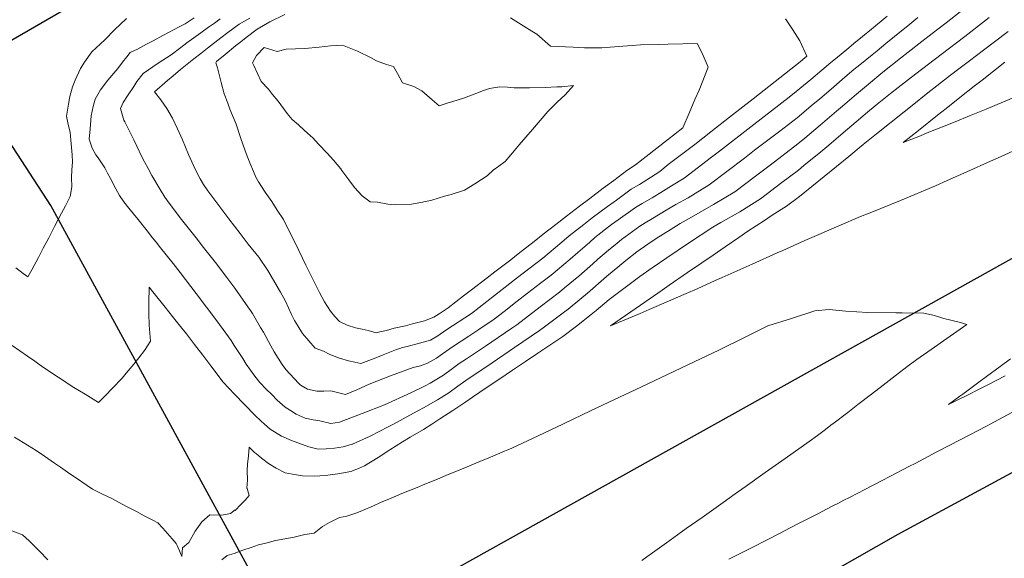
# Model space of a CAD drawing. Header units: inches. Extents: x 11351264 to 11356330, y 6702313 to 6706468.
# Tile 122 of 160: x 11354518 to 11354862, y 6704953 to 6705141. Entities that reach past the tile are written whole.
import ezdxf

# ---------------------------------------------------------------- set-up
doc = ezdxf.new("R2010")
doc.units = ezdxf.units.IN
doc.header["$MEASUREMENT"] = 0
doc.layers.add('Shumate_Contours_clip1', color=7, linetype='Continuous', lineweight=0)
doc.layers.add('Shumate_Streets_clip1', color=7, linetype='Continuous')

msp = doc.modelspace()

# ---------------------------------------------------------------- linework, layer by layer
at = {"layer": 'Shumate_Contours_clip1'}
for points, elevation in [([(11354848.29, 6705145.42), (11354841.8, 6705140.34), (11354836.95, 6705136.6), (11354833.29, 6705133.78), (11354828.49, 6705130.08), (11354825.83, 6705127.93), (11354819.74, 6705123.06), (11354814.66, 6705118.93), (11354810.45, 6705115.39), (11354805.58, 6705111.23), (11354803.54, 6705109.48), (11354797.79, 6705104.49), (11354792.42, 6705100.03), (11354789.99, 6705098.02), (11354780.33, 6705090.61), (11354775.16, 6705086.72), (11354767.92, 6705081.21), (11354760.52, 6705076.76), (11354752.8, 6705072.39), (11354748.87, 6705070.17), (11354745.34, 6705067.96), (11354740.51, 6705064.94), (11354737.55, 6705062.93), (11354733.79, 6705060.25), (11354729.87, 6705057.21), (11354727.74, 6705055.45), (11354723.14, 6705051.57), (11354716.48, 6705045.8), (11354713.8, 6705043.63), (11354709.71, 6705040.24), (11354708.03, 6705038.95), (11354701.44, 6705033.99), (11354699.78, 6705032.7), (11354691.02, 6705026.77), (11354683.21, 6705021.49), (11354673.97, 6705015.31), (11354671.24, 6705013.28), (11354668, 6705010.93), (11354664.14, 6705008.53), (11354659.44, 6705005.8), (11354657.22, 6705004.62), (11354653.15, 6705002.39), (11354648.7, 6705000), (11354646.86, 6704999.01), (11354640.57, 6704995.81), (11354634.35, 6704993.01), (11354634.29, 6704992.98), (11354631.07, 6704992.03), (11354628.07, 6704991.57), (11354625.21, 6704991.38), (11354622.38, 6704991.24), (11354619.08, 6704992.1), (11354613.11, 6704994.23), (11354609.57, 6704995.8), (11354605.6, 6704998.21), (11354603.64, 6705000), (11354602.36, 6705001.16), (11354600.4, 6705003.01), (11354596.66, 6705006.82), (11354593.13, 6705010.52), (11354591.21, 6705012.55), (11354589.15, 6705014.71), (11354584.94, 6705020.33), (11354582.08, 6705024.08), (11354579.21, 6705027.83), (11354576.33, 6705031.56), (11354574.78, 6705033.5), (11354572.74, 6705036.05), (11354571.48, 6705037.68), (11354568.91, 6705040.88), (11354565.04, 6705045.72), (11354563.33, 6705047.85), (11354563.21, 6705042.36), (11354563.24, 6705038.51), (11354563.34, 6705034.65), (11354563.86, 6705029.03), (11354561.66, 6705025.8), (11354559.7, 6705023.23), (11354557.96, 6705020.94), (11354555.32, 6705017.77), (11354553.92, 6705016.09), (11354550.58, 6705012.59), (11354548.01, 6705009.91), (11354545.65, 6705007.59), (11354541.02, 6705010.42), (11354536.99, 6705012.86), (11354531.52, 6705016.43), (11354526.12, 6705020.06), (11354523.35, 6705021.97), (11354520.79, 6705023.74), (11354515.53, 6705027.49)], 1422), ([(11354856.83, 6705142.15), (11354855.23, 6705140.9), (11354848.33, 6705135.57), (11354840.05, 6705129.31), (11354831.18, 6705122.53), (11354825.05, 6705117.76), (11354822.35, 6705115.63), (11354817.74, 6705111.91), (11354813.65, 6705108.52), (11354811.83, 6705106.98), (11354805.86, 6705101.86), (11354800.78, 6705097.51), (11354798.06, 6705095.22), (11354792.13, 6705090.39), (11354790.26, 6705088.85), (11354784.43, 6705084.45), (11354776.89, 6705078.75), (11354769.72, 6705074.23), (11354763.1, 6705070.5), (11354760.26, 6705068.89), (11354751.75, 6705063.3), (11354744.25, 6705058.15), (11354739.14, 6705054.66), (11354734.82, 6705051.67), (11354726.83, 6705045.63), (11354724.08, 6705043.62), (11354719.51, 6705039.74), (11354717.18, 6705037.84), (11354712.68, 6705034.31), (11354707.86, 6705030.69), (11354704, 6705028.09), (11354699.09, 6705024.76), (11354694.78, 6705021.87), (11354690.3, 6705018.84), (11354685.55, 6705015.65), (11354681.48, 6705012.92), (11354676.32, 6705009.46), (11354673.97, 6705007.76), (11354669.45, 6705004.78), (11354664.89, 6705001.82), (11354662.09, 6705000), (11354659.16, 6704998.1), (11354654.55, 6704995.38), (11354651.88, 6704993.83), (11354647.4, 6704990.95), (11354643.3, 6704988.33), (11354638.63, 6704985.39), (11354636.46, 6704984.53), (11354633.76, 6704983.45), (11354629.26, 6704982.63), (11354624.79, 6704982.06), (11354621.12, 6704981.85), (11354616.87, 6704981.96), (11354613.44, 6704982.55), (11354610.83, 6704982.98), (11354607.7, 6704984.54), (11354605.02, 6704986.26), (11354602.63, 6704988.07), (11354600.9, 6704989.61), (11354600.14, 6704990.08), (11354598.28, 6704991.95), (11354598.02, 6704988.95), (11354597.73, 6704986.03), (11354597.63, 6704983.77), (11354597.65, 6704980.42), (11354597.48, 6704977.56), (11354597.61, 6704977.5), (11354598.28, 6704975.01), (11354596.84, 6704973.44), (11354595.4, 6704971.87), (11354593.35, 6704969.75), (11354593.44, 6704970.07), (11354591.8, 6704968.78), (11354588.79, 6704968.2), (11354584.52, 6704968.27), (11354581.7, 6704965.79), (11354579.37, 6704962.53), (11354577.16, 6704958.59), (11354575.03, 6704956.76), (11354574.7, 6704953.66), (11354573.91, 6704955.63), (11354573.14, 6704957.6), (11354572.97, 6704957.84), (11354572.77, 6704958.22), (11354571.33, 6704959.87), (11354569.69, 6704961.73), (11354568.06, 6704963.59), (11354566.39, 6704965.44), (11354564.59, 6704966.38), (11354561.6, 6704967.96), (11354558.88, 6704969.4), (11354555.22, 6704971.31), (11354550.52, 6704973.88), (11354546.83, 6704975.65), (11354543.52, 6704977.27), (11354537.95, 6704981.06), (11354535.67, 6704982.61), (11354532.36, 6704984.92), (11354530.3, 6704986.34), (11354526.77, 6704988.8), (11354523.88, 6704990.81), (11354516.23, 6704995.48)], 1420), ([(11354555.39, 6705141.88), (11354551.2, 6705137.84), (11354547.83, 6705134.36), (11354543.32, 6705130.24), (11354540.79, 6705126.53), (11354539.33, 6705124.35), (11354537.51, 6705120.32), (11354536.5, 6705117.93), (11354535.6, 6705114.56), (11354535.11, 6705111.91), (11354534.45, 6705107.71), (11354535, 6705104.82), (11354535.72, 6705102.12), (11354535.97, 6705099.35), (11354536.17, 6705096.73), (11354536.43, 6705094.15), (11354536.58, 6705091.63), (11354536.36, 6705088.92), (11354536.23, 6705086.27), (11354536.27, 6705083), (11354535.79, 6705079.6), (11354534.07, 6705076.35), (11354532.69, 6705073.75), (11354530.31, 6705069.06), (11354528.27, 6705065.17), (11354526.34, 6705061.51), (11354524.65, 6705058.28), (11354522.31, 6705053.94), (11354520.97, 6705051.47), (11354519.36, 6705052.72), (11354516.77, 6705054.63)], 1424), ([(11354831.89, 6705142.19), (11354829.08, 6705139.9), (11354823.78, 6705135.54), (11354820.72, 6705133.06), (11354817.7, 6705130.6), (11354815.98, 6705129.19), (11354811.62, 6705125.68), (11354809.6, 6705124), (11354806.47, 6705121.39), (11354802.52, 6705118), (11354797.52, 6705113.69), (11354795.4, 6705111.93), (11354789.72, 6705107.17), (11354783.7, 6705102.49), (11354774.9, 6705095.76), (11354771.41, 6705093.06), (11354759.02, 6705083.65), (11354751.71, 6705079.18), (11354747.33, 6705076.8), (11354744, 6705074.81), (11354739.16, 6705071.92), (11354736.64, 6705070.35), (11354734.8, 6705069.2), (11354728.4, 6705064.56), (11354726.81, 6705063.33), (11354723.87, 6705060.89), (11354720.1, 6705057.66), (11354718.31, 6705056.1), (11354713.48, 6705051.79), (11354708.49, 6705047.61), (11354706.75, 6705046.17), (11354699.95, 6705040.97), (11354691.82, 6705034.69), (11354690.1, 6705033.52), (11354683.04, 6705028.76), (11354680.88, 6705027.3), (11354674.17, 6705022.86), (11354671.62, 6705021.15), (11354668.89, 6705019.12), (11354666.15, 6705017.14), (11354663.32, 6705015.34), (11354661.55, 6705014.35), (11354659.73, 6705013.35), (11354654.8, 6705010.91), (11354645.52, 6705006.8), (11354637.72, 6705003.72), (11354629.85, 6705000.74), (11354626.85, 6705000.2), (11354622.96, 6705001.17), (11354620.62, 6705001.45), (11354617.87, 6705002.12), (11354614.74, 6705003.5), (11354612.69, 6705004.82), (11354610.82, 6705005.98), (11354608.07, 6705008.41), (11354606.16, 6705010.32), (11354604.27, 6705012.18), (11354602.06, 6705014.51), (11354600.27, 6705016.8), (11354597.22, 6705021.02), (11354596.07, 6705022.95), (11354593.05, 6705027.53), (11354592, 6705029.25), (11354589.21, 6705033.1), (11354586.67, 6705036.61), (11354583.43, 6705040.95), (11354579.78, 6705045.73), (11354574.12, 6705053.06), (11354571.67, 6705056.17), (11354567.28, 6705061.69), (11354565.76, 6705063.58), (11354564.52, 6705065.17), (11354562.59, 6705067.57), (11354559.44, 6705071.58), (11354557.84, 6705073.57), (11354556.26, 6705075.54), (11354554.53, 6705077.69), (11354553.03, 6705080), (11354551.74, 6705082.33), (11354549.81, 6705085.95), (11354548.77, 6705087.76), (11354547.81, 6705089.6), (11354545.52, 6705093.15), (11354544.67, 6705094.2), (11354543.47, 6705096.49), (11354542.38, 6705099.68), (11354542.67, 6705103.31), (11354543.11, 6705107.78), (11354543.82, 6705111.03), (11354544.47, 6705113.63), (11354546.32, 6705116.9), (11354548.88, 6705120.24), (11354552.38, 6705124.36), (11354554.03, 6705126.58), (11354555.52, 6705128.47), (11354556.75, 6705129.91), (11354559.24, 6705131.09), (11354562.45, 6705132.92), (11354564.78, 6705134.04), (11354568.14, 6705135.94), (11354570.34, 6705137.02), (11354573.81, 6705138.99), (11354575.91, 6705140.04), (11354579.01, 6705142.13)], 1424), ([(11354821.22, 6705142.7), (11354815.68, 6705138.11), (11354812.58, 6705135.55), (11354809.61, 6705133.12), (11354807.83, 6705131.65), (11354803.1, 6705127.74), (11354801.55, 6705126.44), (11354798.42, 6705123.82), (11354794.56, 6705120.57), (11354789.45, 6705116.3), (11354787.02, 6705114.38), (11354774.63, 6705104.78), (11354762.62, 6705095.47), (11354759.81, 6705093.34), (11354750.33, 6705086.04), (11354745.81, 6705083.31), (11354743.08, 6705081.55), (11354739.04, 6705079.15), (11354735.62, 6705077.11), (11354733.28, 6705075.71), (11354727.27, 6705071.46), (11354724.93, 6705069.76), (11354719.05, 6705065.21), (11354717.14, 6705063.57), (11354713.07, 6705060.01), (11354710.5, 6705057.74), (11354703.79, 6705052.08), (11354700.11, 6705049.24), (11354695.55, 6705045.76), (11354691.96, 6705042.96), (11354687.35, 6705039.38), (11354683.87, 6705036.67), (11354678.55, 6705033.09), (11354674.99, 6705030.77), (11354669.28, 6705026.98), (11354665.86, 6705024.53), (11354663.75, 6705023.11), (11354660.6, 6705021.27), (11354658.11, 6705020.41), (11354655.62, 6705019.77), (11354647.67, 6705016.88), (11354640.17, 6705013.94), (11354635.9, 6705011.98), (11354631.91, 6705010.36), (11354626.87, 6705011.62), (11354624.39, 6705011.55), (11354621.9, 6705011.49), (11354618.61, 6705012.27), (11354616.5, 6705013.49), (11354616.06, 6705013.78), (11354615.89, 6705013.93), (11354615.5, 6705014.3), (11354611.15, 6705019.11), (11354609.81, 6705020.83), (11354607, 6705025.32), (11354605.8, 6705027.33), (11354603.31, 6705032.1), (11354602.26, 6705033.83), (11354599.48, 6705038.72), (11354598.75, 6705039.77), (11354597.85, 6705041.04), (11354593.27, 6705047.6), (11354590.53, 6705051.27), (11354586.54, 6705056.48), (11354582.38, 6705061.72), (11354579.71, 6705065.12), (11354574.2, 6705072.17), (11354572.92, 6705073.88), (11354570.37, 6705077.27), (11354568.84, 6705079.31), (11354567.17, 6705082.04), (11354564.3, 6705086.9), (11354562.96, 6705089.4), (11354561.7, 6705091.69), (11354560.79, 6705093.51), (11354559.08, 6705097.19), (11354557.96, 6705099.46), (11354556.77, 6705101.72), (11354554.8, 6705105.69), (11354554.51, 6705106.35), (11354553.28, 6705110.32), (11354554.22, 6705112.49), (11354555.78, 6705114.86), (11354557.93, 6705118.08), (11354559.05, 6705119.8), (11354561.2, 6705122.63), (11354566.52, 6705126.25), (11354571.01, 6705129.18), (11354574.38, 6705131.76), (11354576.55, 6705133.36), (11354581.35, 6705136.81), (11354584.12, 6705138.85), (11354586.16, 6705140.24), (11354588.16, 6705141.72)], 1426), ([(11354785.66, 6705141.75), (11354788.29, 6705137.86), (11354790.7, 6705133.99), (11354793.17, 6705128.7), (11354790.25, 6705126.28), (11354789.18, 6705125.38), (11354778.28, 6705116.78), (11354774.36, 6705113.75), (11354766.17, 6705107.3), (11354759.55, 6705102.2), (11354753.99, 6705097.84), (11354744.73, 6705090.74), (11354741.73, 6705088.4), (11354738.48, 6705086.29), (11354734.7, 6705083.85), (11354731.79, 6705082.11), (11354726.61, 6705078.32), (11354723.46, 6705076.08), (11354718.15, 6705072.09), (11354715.19, 6705069.8), (11354710.09, 6705065.83), (11354707.57, 6705063.61), (11354700.84, 6705057.98), (11354692.09, 6705051.24), (11354684, 6705044.95), (11354675.92, 6705038.65), (11354666.95, 6705032.81), (11354664.16, 6705030.92), (11354661.68, 6705029.36), (11354657.84, 6705028.3), (11354653.53, 6705027.2), (11354651.86, 6705026.75), (11354650.88, 6705026.49), (11354649.77, 6705026.04), (11354645.15, 6705024.2), (11354642.01, 6705022.95), (11354637.27, 6705021.16), (11354635.16, 6705021.65), (11354633.02, 6705022.13), (11354629.84, 6705023.01), (11354626.46, 6705024.36), (11354624.31, 6705025.48), (11354621.39, 6705026.53), (11354616.94, 6705031.72), (11354615.29, 6705034.38), (11354614.15, 6705036.28), (11354613.09, 6705038.39), (11354612.01, 6705040.62), (11354610.93, 6705042.96), (11354609.26, 6705046.09), (11354604.84, 6705053.78), (11354601.62, 6705058.4), (11354597.95, 6705062.94), (11354595.14, 6705066.65), (11354591.23, 6705071.8), (11354585.99, 6705078.73), (11354583.79, 6705081.54), (11354582.37, 6705083.75), (11354581.15, 6705085.81), (11354579.45, 6705089.18), (11354577.06, 6705094.31), (11354574.97, 6705099.44), (11354573.28, 6705103.26), (11354571.51, 6705106.98), (11354569.56, 6705110.36), (11354567.44, 6705113.45), (11354565.25, 6705116.24), (11354569.72, 6705120.15), (11354571.72, 6705121.79), (11354574.33, 6705124.03), (11354578.99, 6705127.8), (11354581.34, 6705129.65), (11354583.7, 6705131.48), (11354588.43, 6705135.11), (11354590.85, 6705136.99), (11354594.74, 6705139.9), (11354598.49, 6705141.99)], 1428), ([(11354689.64, 6705142.04), (11354697.04, 6705137.44), (11354698.8, 6705136.34), (11354703.59, 6705132.22), (11354711.5, 6705131.79), (11354715.43, 6705131.64), (11354721.55, 6705131.65), (11354728.8, 6705132.18), (11354732.15, 6705132.41), (11354735.02, 6705132.68), (11354741.35, 6705132.81), (11354744.66, 6705132.89), (11354754.81, 6705133.1), (11354755.93, 6705130.87), (11354756.93, 6705128.89), (11354758.61, 6705124.88), (11354755.54, 6705116.83), (11354753.96, 6705113.48), (11354752.06, 6705108.77), (11354749.79, 6705103.59), (11354744.47, 6705099.44), (11354733.29, 6705090.72), (11354730.24, 6705088.73), (11354725.65, 6705085.2), (11354721.96, 6705082.5), (11354717.35, 6705078.96), (11354713.7, 6705076.22), (11354709.13, 6705072.71), (11354705.45, 6705069.85), (11354701.03, 6705066.45), (11354697.91, 6705063.84), (11354692.26, 6705059.5), (11354689.67, 6705057.51), (11354684.1, 6705053.23), (11354681.45, 6705051.16), (11354675.96, 6705046.95), (11354673.23, 6705044.82), (11354667.83, 6705040.67), (11354664.63, 6705038.58), (11354662.75, 6705037.38), (11354659.52, 6705036.11), (11354655.38, 6705035.09), (11354652.95, 6705034.4), (11354648.98, 6705033.57), (11354646.25, 6705032.72), (11354643.93, 6705032.31), (11354642.64, 6705031.96), (11354639.81, 6705032.76), (11354637.72, 6705033.2), (11354635.46, 6705033.71), (11354632.47, 6705034.65), (11354629.89, 6705035.88), (11354628.25, 6705037.69), (11354626.66, 6705039.46), (11354624.55, 6705042.76), (11354622.85, 6705046.08), (11354618.13, 6705055.64), (11354614.47, 6705063.15), (11354613.39, 6705065.18), (11354610.27, 6705071.56), (11354608.07, 6705074.85), (11354606.15, 6705077.91), (11354603.93, 6705081.17), (11354601.5, 6705084.74), (11354600.63, 6705086.39), (11354599.82, 6705088.4), (11354598.48, 6705091.36), (11354597.62, 6705093.69), (11354596.8, 6705095.88), (11354595.42, 6705099.91), (11354593.71, 6705104.84), (11354591.47, 6705110.14), (11354590.8, 6705112.19), (11354589.57, 6705115.54), (11354588.49, 6705119.5), (11354587.24, 6705124.63), (11354586.6, 6705126.39), (11354586.91, 6705126.87), (11354589.85, 6705129.3), (11354593.54, 6705132.26), (11354595.38, 6705133.68), (11354597.28, 6705135.22), (11354601.08, 6705138.15), (11354605.5, 6705140.63), (11354610.72, 6705143.27)], 1430), ([(11354863.43, 6705137.32), (11354858.74, 6705133.72), (11354854.9, 6705130.77), (11354849.98, 6705127.09), (11354846.27, 6705124.3), (11354843.3, 6705122.06), (11354835.4, 6705115.87), (11354829.89, 6705111.45), (11354827.15, 6705109.25), (11354817.44, 6705101.46), (11354812.85, 6705097.76), (11354807.8, 6705093.59), (11354799.16, 6705086.54), (11354790.53, 6705079.65), (11354786.01, 6705076.24), (11354781.03, 6705073.03), (11354778.4, 6705071.23), (11354772.55, 6705067.45), (11354769.32, 6705065.23), (11354764.55, 6705061.96), (11354760.41, 6705059.11), (11354756.49, 6705056.46), (11354751.48, 6705053), (11354745.09, 6705048.59), (11354742.59, 6705046.87), (11354734.98, 6705041.61), (11354724.52, 6705034.37), (11354734.87, 6705038.74), (11354738.02, 6705040.11), (11354744.85, 6705043.01), (11354750.92, 6705045.66), (11354754.82, 6705047.33), (11354761.1, 6705050.2), (11354763.51, 6705051.24), (11354773.99, 6705055.9), (11354782.8, 6705059.85), (11354784.72, 6705060.73), (11354792.44, 6705064.2), (11354797.36, 6705066.35), (11354804.29, 6705069.3), (11354811.94, 6705072.62), (11354815.9, 6705074.16), (11354825.89, 6705078.22), (11354838.14, 6705083.31), (11354842.2, 6705085.17), (11354850.12, 6705088.68), (11354856.21, 6705091.49), (11354862.08, 6705094.1), (11354870.11, 6705097.82)], 1418), ([(11354862.29, 6705126.54), (11354854.35, 6705120.33), (11354851.6, 6705118.15), (11354846.61, 6705114.17), (11354841.86, 6705110.4), (11354838.84, 6705108), (11354832.11, 6705102.67), (11354826.85, 6705098.5), (11354832.88, 6705100.85), (11354835.23, 6705101.85), (11354844.42, 6705105.53), (11354850.57, 6705108.09), (11354855.79, 6705110.19), (11354867.13, 6705114.94)], 1416), ([(11354588.77, 6704952.58), (11354590.54, 6704954.08), (11354593.07, 6704954.7), (11354596.04, 6704955.92), (11354598.99, 6704956.8), (11354601.54, 6704957.75), (11354604.53, 6704958.47), (11354607.46, 6704959.26), (11354613.97, 6704960.45), (11354617.79, 6704961.4), (11354620.94, 6704961.83), (11354623.85, 6704964.16), (11354626.32, 6704965.57), (11354629.8, 6704967.38), (11354632.44, 6704967.84), (11354635.85, 6704969), (11354637.94, 6704969.83), (11354641.74, 6704971.44), (11354644.21, 6704972.64), (11354647.94, 6704974.15), (11354651.67, 6704975.68), (11354657.01, 6704977.88), (11354659.69, 6704978.97), (11354664.06, 6704980.79), (11354667.05, 6704982.01), (11354671.89, 6704984.03), (11354674.41, 6704985.06), (11354679.7, 6704987.27), (11354681.77, 6704988.12), (11354687.51, 6704990.51), (11354688.66, 6704990.99), (11354690.02, 6704991.55), (11354699.21, 6704995.9), (11354707.86, 6705000), (11354708.4, 6705000.26), (11354717.59, 6705004.61), (11354725.92, 6705008.57), (11354735.19, 6705012.97), (11354744.46, 6705017.37), (11354753.74, 6705021.77), (11354762.44, 6705025.91), (11354763.05, 6705026.18), (11354771.3, 6705030.28), (11354779.55, 6705034.38), (11354787.73, 6705036.91), (11354795.9, 6705039.57), (11354800.99, 6705040.08), (11354806.82, 6705039.51), (11354814.5, 6705039.08), (11354824.28, 6705038.95), (11354826.46, 6705038.97), (11354834.04, 6705038.8), (11354837.72, 6705037.94), (11354841.01, 6705036.99), (11354846.31, 6705035.6), (11354849.05, 6705034.88), (11354839.69, 6705028.3), (11354837.73, 6705026.92), (11354831.58, 6705022.6), (11354828.57, 6705020.37), (11354823.98, 6705016.84), (11354819.77, 6705013.61), (11354815.7, 6705010.48), (11354810.97, 6705006.86), (11354807.42, 6705004.12), (11354802.17, 6705000.1), (11354802.04, 6705000), (11354799.14, 6704997.77), (11354796.81, 6704996.04), (11354793.96, 6704993.94), (11354785.57, 6704988.02), (11354778.57, 6704983.07), (11354771.57, 6704978.12), (11354768.15, 6704975.67), (11354763.9, 6704972.62), (11354756.56, 6704967.4), (11354751.03, 6704963.47), (11354749.22, 6704962.17), (11354744.09, 6704958.52), (11354739.25, 6704955.02), (11354737.21, 6704953.56), (11354735.52, 6704952.35)], 1420), ([(11354864.33, 6705022.78), (11354860.71, 6705020.13), (11354855.97, 6705016.64), (11354853.73, 6705014.99), (11354847.6, 6705010.46), (11354846.64, 6705009.77), (11354842.65, 6705006.81), (11354847.05, 6705009.03), (11354847.83, 6705009.43), (11354854.8, 6705012.96), (11354856.59, 6705013.88), (11354862.43, 6705016.84)], 1418), ([(11354765.84, 6704952.73), (11354770.03, 6704954.86), (11354773.99, 6704956.88), (11354779.01, 6704959.46), (11354783.77, 6704961.91), (11354787.03, 6704963.57), (11354790.97, 6704965.59), (11354797.16, 6704968.79), (11354800.04, 6704970.27), (11354801.95, 6704971.26), (11354804.19, 6704972.4), (11354806.12, 6704973.39), (11354808.07, 6704974.38), (11354813.4, 6704977.11), (11354819.41, 6704980.25), (11354822.18, 6704981.69), (11354829.01, 6704985.27), (11354830.95, 6704986.28), (11354838.6, 6704990.29), (11354847, 6704994.65), (11354855.9, 6704999.33), (11354857.18, 6705000), (11354864.8, 6705004.01)], 1420), ([(11354527.88, 6704952.48), (11354525.07, 6704955.6), (11354521.42, 6704959.14), (11354519.06, 6704961.3), (11354514.2, 6704963.09)], 1418)]:
    msp.add_lwpolyline(points, dxfattribs=dict(at, elevation=elevation))
at = {"layer": 'Shumate_Contours_clip1', "elevation": 1432}
msp.add_lwpolyline([(11354599.41, 6705126.39), (11354600.82, 6705128.94), (11354603.51, 6705131.74), (11354608.04, 6705130.34), (11354611.16, 6705131.14), (11354617.71, 6705131.31), (11354622.73, 6705131.86), (11354626.72, 6705132.24), (11354630.95, 6705132.5), (11354636.11, 6705130.37), (11354640.94, 6705128.11), (11354642.82, 6705127.1), (11354646.28, 6705125.78), (11354648.74, 6705125.09), (11354650.11, 6705122.66), (11354651.87, 6705119.4), (11354655.83, 6705118.09), (11354658.64, 6705116.52), (11354662.18, 6705113.46), (11354664.63, 6705111.29), (11354667.42, 6705112.27), (11354669.42, 6705112.84), (11354673.23, 6705113.96), (11354677.87, 6705115.76), (11354679.84, 6705116.57), (11354682.2, 6705117.36), (11354685.83, 6705117.99), (11354688.58, 6705117.81), (11354690.92, 6705117.59), (11354694.15, 6705117.6), (11354696.26, 6705117.55), (11354701.74, 6705117.68), (11354705.81, 6705118), (11354707.55, 6705118), (11354711.64, 6705118.44), (11354708.74, 6705115.17), (11354705.86, 6705112.56), (11354702.64, 6705109.27), (11354697.26, 6705103.03), (11354692.68, 6705097.64), (11354689.76, 6705094.19), (11354687.7, 6705091.84), (11354685.57, 6705090.24), (11354683.54, 6705088.76), (11354681.45, 6705086.82), (11354679.43, 6705085.56), (11354677.14, 6705084.06), (11354673.5, 6705081.86), (11354668.81, 6705080.32), (11354666.52, 6705079.66), (11354662.15, 6705078.36), (11354658.26, 6705077.48), (11354655.02, 6705076.96), (11354649.5, 6705076.72), (11354646.7, 6705076.9), (11354643.13, 6705077.6), (11354640.61, 6705077.77), (11354637.71, 6705079.79), (11354635.12, 6705082.7), (11354633.07, 6705085.47), (11354630.67, 6705088.73), (11354630.32, 6705089.26), (11354627.76, 6705092.29), (11354625.52, 6705094.79), (11354622.67, 6705097.81), (11354620.36, 6705100.18), (11354619.8, 6705100.74), (11354619.75, 6705100.8), (11354619.59, 6705100.97), (11354617.62, 6705102.72), (11354615.47, 6705104.63), (11354613.32, 6705106.53), (11354611.51, 6705108.6), (11354608.44, 6705112.97), (11354606.43, 6705115.28), (11354604.98, 6705117.16), (11354602.46, 6705119.86), (11354599.97, 6705125.39)], close=True, dxfattribs=at)
at = {"layer": 'Shumate_Streets_clip1', "color": 4}
for points in [[(11354498, 6705124), (11354506, 6705129), (11354533, 6705144.5), (11354660, 6705210.5), (11354808, 6705268), (11354951, 6705331.5), (11354995, 6705351), (11355351, 6705497), (11355633, 6705615.5)], [(11354615, 6704918.5), (11354529, 6705076.5), (11354498, 6705124)]]:
    msp.add_lwpolyline(points, dxfattribs=at)
at = {"layer": 'Shumate_Streets_clip1', "color": 2}
for points in [[(11354615, 6704918.5), (11354908, 6705082), (11355277, 6705292), (11355327, 6705320), (11355330.13, 6705321.76)], [(11354654, 6704864), (11354661, 6704868), (11354825, 6704961.5), (11354969, 6705039.5), (11355135, 6705135.5), (11355136.44, 6705136.33)]]:
    msp.add_lwpolyline(points, dxfattribs=at)

doc.saveas('drawing.dxf')
